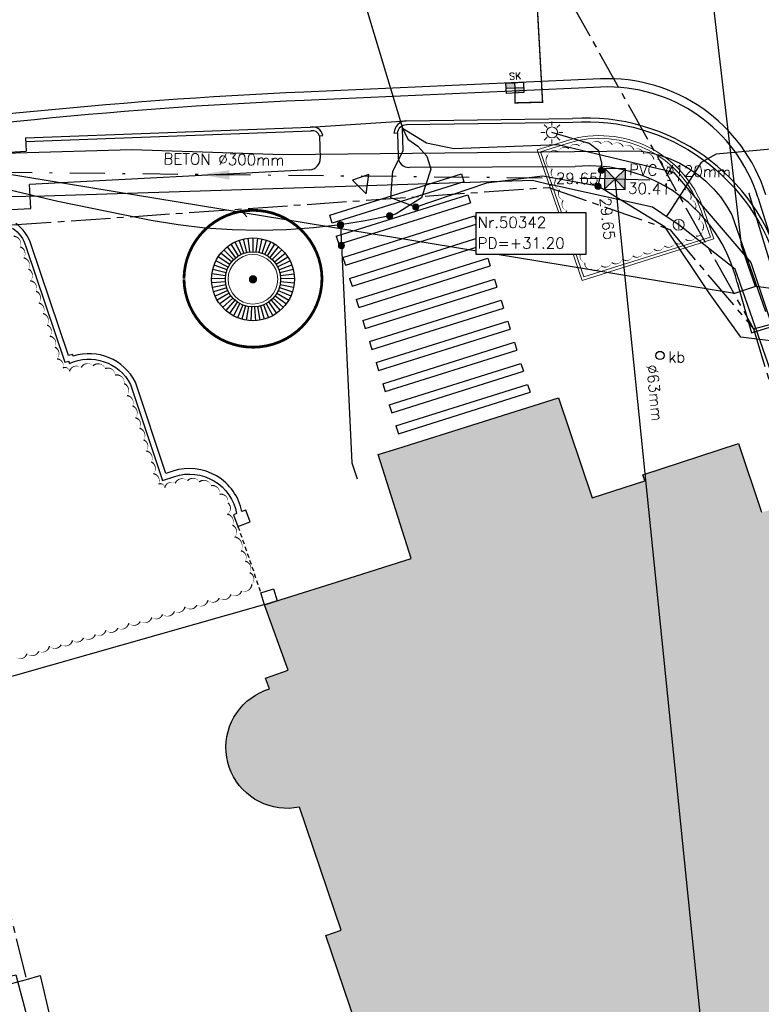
# Model space of a CAD drawing. Header units: metres. Extents: x 202952 to 203755, y 348959 to 349702.
# Tile 23 of 91: x 203184 to 203211, y 349307 to 349342. Entities that reach past the tile are written whole.
import ezdxf
from ezdxf.enums import TextEntityAlignment as Align

# ---------------------------------------------------------------- set-up
doc = ezdxf.new("R2010")
doc.units = ezdxf.units.M
for name, pattern in [('1-200 CENTER', [4.28625, 2.8575, -0.47625, 0.47625, -0.47625]), ('1-200 DASHDOT', [2.54, 1.27, -0.635, 0, -0.635]), ('1-200 HIDDEN', [0.9525, 0.635, -0.3175])]:
    doc.linetypes.add(name, pattern=pattern)
for name, color, linetype in [('PH-BEST-BEBOUWING', 1, 'Continuous'), ('PH-BEST-BEBOUWING-ARCERING', 254, 'Continuous'), ('PH-BEST-BEGROEIIING', 252, 'Continuous'), ('PH-BEST-INDACTIEF INGETEKEND', 252, '1-200 DASHDOT'), ('PH-BEST-INRIT', 8, 'Continuous'), ('PH-BEST-KADASTRALE-GRENS', 240, '1-200 CENTER'), ('PH-BEST-KL-DATA_KPN', 12, '1-200 TELEFONIE-KPN'), ('PH-BEST-KL-LAAGSPANNING-ENEXIS', 12, '1-200 LAAGSPANNING'), ('PH-BEST-KL-WATER-WML', 12, '1-200 WML'), ('PH-BEST-KL-WATER-WML-buiten gebruik', 11, '1-200 WML'), ('PH-BEST-MUUR-INDICATIEF INGETEKEND', 1, 'Continuous'), ('PH-BEST-POORT', 8, '1-200 HIDDEN'), ('PH-BEST-PUT-HANDHAVEN', 84, 'Continuous'), ('PH-BEST-RIO-HANDHAVEN-GEMENGD', 44, '1-200 DASHDOT'), ('PH-BEST-RIO-TEKST', 8, 'Continuous'), ('PH-BEST-RIO-TEKST-VLOEIVLAK', 8, 'Continuous'), ('PH-INM-BOOM-HANDHAVEN', 96, 'Continuous'), ('PH-INM-KANTVERHARDING', 253, 'Continuous'), ('PH-NIEUW-BAND-20-30', 115, 'Continuous'), ('PH-NIEUW-BEPLANTING- OMRANDING', 115, 'Continuous'), ('PH-NIEUW-KERSTBOOM VOORZIENING', 7, 'Continuous'), ('PH-NIEUW-STRAATMEUBILAIR-BOOMBANK', 115, 'Continuous'), ('PH-RIO-KOLK', 240, 'Continuous'), ('PH-RIO-KOLKAANSLUITING', 150, '1-200 HIDDEN'), ('PH-RIO-TEKST-DWA-PUTTENSTAAT', 7, 'Continuous')]:
    doc.layers.add(name, color=color, linetype=linetype)
doc.layers.add('PH-NIEUW-OPSLUITBAND-10', color=115, linetype='Continuous', lineweight=18)
doc.styles.add('NLCS-ISO', font='txt')
doc.styles.add('RDL_MAATVOERING', font='romans.shx')
doc.styles.add('ROMANS', font='romans.shx')
doc.linetypes.add('1-200 BLOKHAAG', pattern='A,0,-0.035,[1,Gras.shx,S=5,R=0,X=0,Y=0.0025],-0.475', length=0.51)
doc.linetypes.add('1-200 LAAGSPANNING', pattern='A,1.5,-0.6,["LS",ROMANS,S=0.24,R=0,X=-0.45,Y=-0.12],-0.05', length=2.15)
doc.linetypes.add('1-200 PERSLEIDING', pattern='A,1.5,-0.6,["PERS",ROMANS,S=0.24,R=0,X=-0.5,Y=-0.12],-0.65', length=2.75)
doc.linetypes.add('1-200 TELEFONIE-KPN', pattern='A,1.5,-0.6,["KPN",ROMANS,S=0.24,R=0,X=-0.5,Y=-0.12],-0.3', length=2.4)
doc.linetypes.add('1-200 WML', pattern='A,1.5,-0.6,["WML",ROMANS,S=0.24,R=0,X=-0.5,Y=-0.12],-0.3', length=2.4)

# ---------------------------------------------------------------- blocks, each defined once
blk = doc.blocks.new('SKL-WTB_HULP_MOF-SO')
at = {"linetype": 'ByBlock', "lineweight": 18}
h = blk.add_hatch(color=0, dxfattribs=at)
h.dxf.hatch_style = 1
h.paths.add_polyline_path([(-0.5625, 0, 1), (0.5625, 0, 1)])
at = {"color": 0, "linetype": 'ByBlock', "lineweight": 18}
blk.add_circle((0, 0), 0.5625, dxfattribs=at)
at = {"color": 0, "linetype": 'ByBlock', "lineweight": 18, "style": 'NLCS-ISO', "flags": 1}
for tag, p in [('TYPE', (1.5, 0)), ('LABEL', (1.5, -1.5)), ('OMSCHRIJVING', (1.5, -3))]:
    blk.add_attdef(tag, p, '', height=1, dxfattribs=at)
blk = doc.blocks.new('SKL-ET_OV_LICHTMAST-SO')
at = {"color": 0, "linetype": 'ByBlock', "lineweight": 18}
for points in [[(0, 2), (0, 1.25)], [(-1.25, 0), (-2, 0)], [(-1.41, 1.41), (-0.88, 0.88)], [(0.88, 0.88), (1.41, 1.41)], [(2, 0), (1.25, 0)], [(-1.41, -1.41), (-0.88, -0.88)], [(0, -1.25), (0, -2)], [(0.88, -0.88), (1.41, -1.41)]]:
    blk.add_lwpolyline(points, dxfattribs=at)
blk.add_circle((0, 0), 1, dxfattribs=at)
blk = doc.blocks.new('SKL-WTB_HULP_AFSLUITER-SO')
at = {"color": 0, "linetype": 'ByBlock', "lineweight": 18}
blk.add_lwpolyline([(0, 0.8), (0, -0.8)], dxfattribs=at)
blk.add_circle((0, 0), 1, dxfattribs=at)
at = {"color": 0, "linetype": 'ByBlock', "lineweight": 18, "style": 'NLCS-ISO', "flags": 1}
for tag, p in [('TYPE', (1.5, 0)), ('LABEL', (1.5, -1.5)), ('OMSCHRIJVING', (1.5, -3))]:
    blk.add_attdef(tag, p, '', height=1, dxfattribs=at)
blk = doc.blocks.new('SKL-WTB_HULP_OVERIG-SO')
at = {"color": 0, "linetype": 'ByBlock', "lineweight": 18}
for points in [[(-0.14, 0.14), (0.14, -0.14)], [(0.14, 0.14), (-0.14, -0.14)]]:
    blk.add_lwpolyline(points, dxfattribs=at)
at = {"color": 0, "linetype": 'ByBlock', "lineweight": 18, "style": 'NLCS-ISO', "flags": 1}
for tag, p in [('TYPE', (1.5, 0)), ('LABEL', (1.5, -1.5)), ('OMSCHRIJVING', (1.5, -3))]:
    blk.add_attdef(tag, p, '', height=1, dxfattribs=at)
blk = doc.blocks.new('INRITSYMBOOL')
at = {"layer": 'PH-BEST-INRIT'}
blk.add_lwpolyline([(-0.315, 0.63), (0, 0), (0.315, 0.63)], close=True, dxfattribs=at)
blk = doc.blocks.new('*U12')
h = blk.add_hatch(color=256)
h.paths.add_polyline_path([(0, 0), (-0.375, 0.375), (-0.375, -0.375)])
h.paths.add_polyline_path([(0.375, 0.375), (0, 0), (0.375, -0.375)])
for p, q in [((-0.375, -0.375), (0.375, 0.375)), ((-0.375, 0.375), (0.375, -0.375))]:
    blk.add_line(p, q)
blk.add_lwpolyline([(-0.375, -0.375), (0.375, -0.375), (0.375, 0.375), (-0.375, 0.375)], close=True)
blk = doc.blocks.new('Materialisatie')
blk.add_solid([(-1.04, 0.173), (-1.04, -0.173), (0, 0)])
at = {"style": 'ROMANS'}
blk.add_attdef('MATERIALISATIE', (-2.631, 0.657), '', height=0.4, dxfattribs=at)
blk = doc.blocks.new('*U25')
at = {"const_width": 0.1}
blk.add_lwpolyline([(-2.5, 0.004, 0.990403), (2.5, 0.03, 0.990403), (-2.5, 0.018)], format="xyb", dxfattribs=at)
at = {"linetype": 'Continuous', "const_width": 0.15}
blk.add_lwpolyline([(-0.075, 0, 1), (0.075, 0, 1)], format="xyb", close=True, dxfattribs=at)
blk = doc.blocks.new('*U50')
h = blk.add_hatch(color=256)
h.paths.add_polyline_path([(0, 0.374), (-0.315, 0.374), (-0.315, 0.187), (0, 0.187)])
h.paths.add_polyline_path([(0, 0.187), (0, 0), (0.315, 0), (0.315, 0.187)])
blk.add_lwpolyline([(0.315, 0), (-0.315, 0), (-0.315, 0.374), (0.315, 0.374)], close=True)
for points in [[(-0.315, 0.374), (0, 0.374), (0, 0)], [(-0.315, 0.187), (0.315, 0.187)]]:
    blk.add_lwpolyline(points)
at = {"style": 'ROMANS'}
blk.add_attdef('SK', (-0.189, 0.487), '', height=0.25, dxfattribs=at)
blk = doc.blocks.new('Puttenstaat bestaand')
blk.add_wipeout([(0, 0), (4, 0), (4, 1.5), (0, 1.5)])
blk.add_lwpolyline([(0, 0), (4, 0), (4, 1.5), (0, 1.5)], close=True)
at = {"style": 'ROMANS'}
for tag, p in [('NR', (0.066, 0.955)), ('PD', (0.066, 0.203))]:
    blk.add_attdef(tag, p, '', height=0.4, dxfattribs=at)
blk = doc.blocks.new('KERSTBOOMN')
blk.add_circle((203207.617, 349330.32), 0.15)
at = {"style": 'RDL_MAATVOERING'}
blk.add_text('kb', height=0.4, dxfattribs=at).set_placement((203207.919, 349330.066))

msp = doc.modelspace()

# ---------------------------------------------------------------- hatches: boundary and pattern name
at = {"layer": 'PH-BEST-BEBOUWING-ARCERING'}
msp.add_hatch(color=256, dxfattribs=at).paths.add_polyline_path([(203219.203, 349302.758), (203220.17, 349303.08), (203219.974, 349303.668), (203219.757, 349304.318), (203219.151, 349306.137), (203218.66, 349307.61), (203217.912, 349307.363), (203217.667, 349307.282), (203217.506, 349307.765), (203213.444, 349319.969), (203213.634, 349320.055), (203213.496, 349320.534), (203214.298, 349320.864), (203213.03, 349324.61), (203212.25, 349324.38), (203212.03, 349324.84), (203211.3, 349324.64), (203210.46, 349327.13), (203207, 349326), (203207.07, 349325.78), (203205.16, 349325.16), (203203.942, 349328.785), (203198.118, 349326.953), (203197.41, 349326.73), (203198.6, 349322.96), (203196.356, 349322.254), (203193.665, 349321.408), (203193.29, 349321.29), (203194.14, 349318.92), (203193.33, 349318.63), (203193.47, 349318.24), (203193.293, 349318.179), (203193.121, 349318.103), (203192.957, 349318.012), (203192.801, 349317.908), (203192.654, 349317.791), (203192.517, 349317.663), (203192.393, 349317.523), (203192.28, 349317.373), (203192.18, 349317.213), (203192.095, 349317.046), (203192.024, 349316.873), (203191.968, 349316.694), (203191.927, 349316.511), (203191.902, 349316.325), (203191.892, 349316.137), (203191.899, 349315.95), (203191.922, 349315.764), (203191.96, 349315.58), (203192.014, 349315.4), (203192.083, 349315.226), (203192.166, 349315.058), (203192.263, 349314.897), (203192.374, 349314.746), (203192.497, 349314.604), (203192.631, 349314.473), (203192.777, 349314.354), (203192.931, 349314.248), (203193.094, 349314.156), (203193.265, 349314.077), (203193.441, 349314.014), (203193.623, 349313.965), (203193.807, 349313.932), (203193.994, 349313.915), (203194.182, 349313.914), (203194.369, 349313.928), (203194.554, 349313.959), (203196.07, 349309.5), (203195.51, 349309.31), (203197.04, 349304.79), (203197.88, 349305.08), (203199.3, 349300.89), (203198.28, 349300.54), (203199.9, 349295.77), (203201.07, 349296.17), (203203.93, 349287.74), (203203.231, 349287.501), (203206.477, 349277.402), (203211.237, 349278.932), (203211.354, 349278.794), (203213.56, 349279.5), (203212.975, 349281.219), (203213.097, 349281.141), (203213.222, 349281.068), (203213.349, 349280.999), (203213.479, 349280.935), (203213.611, 349280.877), (203213.745, 349280.823), (203213.881, 349280.774), (203214.019, 349280.73), (203214.158, 349280.691), (203214.299, 349280.658), (203214.441, 349280.63), (203214.584, 349280.607), (203214.728, 349280.589), (203214.872, 349280.577), (203215.017, 349280.57), (203215.162, 349280.569), (203215.307, 349280.573), (203215.451, 349280.582), (203215.595, 349280.597), (203215.738, 349280.617), (203215.881, 349280.642), (203216.022, 349280.672), (203216.162, 349280.708), (203216.301, 349280.749), (203216.438, 349280.795), (203216.573, 349280.847), (203216.706, 349280.903), (203216.837, 349280.964), (203216.966, 349281.03), (203217.092, 349281.101), (203217.216, 349281.176), (203217.336, 349281.257), (203217.454, 349281.341), (203217.568, 349281.43), (203217.679, 349281.523), (203217.787, 349281.62), (203217.89, 349281.721), (203217.99, 349281.826), (203218.086, 349281.934), (203218.178, 349282.046), (203218.266, 349282.161), (203218.349, 349282.279), (203218.428, 349282.4), (203218.502, 349282.524), (203218.571, 349282.651), (203218.636, 349282.78), (203218.696, 349282.912), (203218.751, 349283.046), (203218.801, 349283.182), (203218.845, 349283.32), (203218.885, 349283.459), (203218.92, 349283.6), (203218.949, 349283.741), (203218.973, 349283.884), (203218.992, 349284.027), (203219.005, 349284.172), (203219.013, 349284.316), (203219.015, 349284.461), (203219.012, 349284.605), (203219.004, 349284.75), (203218.99, 349284.894), (203218.971, 349285.037), (203218.947, 349285.18), (203218.918, 349285.322), (203218.883, 349285.462), (203218.843, 349285.601), (203221.502, 349286.519), (203224.09, 349287.391), (203222.8, 349291.271), (203221.972, 349293.759), (203222.177, 349293.833)])

# ---------------------------------------------------------------- linework, layer by layer
at = {"layer": 'PH-BEST-BEBOUWING'}
for points in [[(203197.04, 349304.79), (203195.51, 349309.31), (203196.07, 349309.5), (203194.554, 349313.959), (203194.369, 349313.928), (203194.182, 349313.914), (203193.994, 349313.915), (203193.807, 349313.932), (203193.623, 349313.965), (203193.441, 349314.014), (203193.265, 349314.077), (203193.094, 349314.156), (203192.931, 349314.248), (203192.777, 349314.354), (203192.631, 349314.473), (203192.497, 349314.604), (203192.374, 349314.746), (203192.263, 349314.897), (203192.166, 349315.058), (203192.083, 349315.226), (203192.014, 349315.4), (203191.96, 349315.58), (203191.922, 349315.764), (203191.899, 349315.95), (203191.892, 349316.137), (203191.902, 349316.325), (203191.927, 349316.511), (203191.968, 349316.694), (203192.024, 349316.873), (203192.095, 349317.046), (203192.18, 349317.213), (203192.28, 349317.373), (203192.393, 349317.523), (203192.517, 349317.663), (203192.654, 349317.791), (203192.801, 349317.908), (203192.957, 349318.012), (203193.121, 349318.103), (203193.293, 349318.179), (203193.47, 349318.24), (203193.33, 349318.63), (203194.14, 349318.92), (203193.29, 349321.29), (203193.481, 349321.35), (203193.665, 349321.408), (203196.356, 349322.254), (203198.6, 349322.96), (203197.41, 349326.73), (203198.118, 349326.953), (203203.942, 349328.785), (203205.16, 349325.16), (203207.07, 349325.78), (203207, 349326), (203210.46, 349327.13), (203211.3, 349324.64)], [(203193.158, 349321.717), (203193.54, 349321.836), (203193.616, 349321.86), (203193.749, 349321.433), (203193.29, 349321.29), (203193.158, 349321.717)]]:
    msp.add_lwpolyline(points, dxfattribs=at)
msp.add_lwpolyline([(203184.995, 349305.2), (203178.678, 349303.504), (203178.073, 349306.23), (203179.027, 349306.485), (203181.513, 349307.149), (203183.92, 349307.792), (203184.278, 349307.887), (203184.995, 349305.2)], close=True, dxfattribs=at)
at = {"layer": 'PH-BEST-BEGROEIIING'}
msp.add_lwpolyline([(203184.292, 349319.38, 0, 0.05, 0.520567), (203184.678, 349319.515, 0, 0.05, 0.520567), (203185.11, 349319.603, 0, 0.05, 0.520567), (203185.495, 349319.794, 0, 0.05, 0.520567), (203185.921, 349319.841, 0, 0.05, 0.520567), (203186.333, 349319.999, 0, 0.05, 0.520567), (203186.731, 349320.095, 0, 0.05, 0.520567), (203187.159, 349320.213, 0, 0.05, 0.520567), (203187.542, 349320.365, 0, 0.05, 0.520567), (203187.975, 349320.441, 0, 0.05, 0.520567), (203188.368, 349320.623, 0, 0.05, 0.520567), (203188.785, 349320.683, 0, 0.05, 0.520567), (203189.203, 349320.83, 0, 0.05, 0.520567), (203189.594, 349320.942, 0, 0.05, 0.520567), (203190.025, 349321.048, 0, 0.05, 0.520567), (203190.408, 349321.216, 0, 0.05, 0.520567), (203190.839, 349321.279, 0, 0.05, 0.520567), (203191.24, 349321.453, 0, 0.05, 0.520567), (203191.648, 349321.527, 0, 0.05, 0.520567), (203192.071, 349321.663, 0, 0.05, 0.520567), (203192.458, 349321.79, 0, 0.05, 0.520567), (203192.828, 349322.033, 0, 0.05, 0.520567), (203192.752, 349322.456, 0, 0.05, 0.520567), (203192.59, 349322.869, 0, 0.05, 0.520567), (203192.433, 349323.246, 0, 0.05, 0.520567), (203192.203, 349323.751, 0, 0.05, 0.520567), (203192.126, 349324.173, 0, 0.05, 0.520567), (203191.937, 349324.572, 0, 0.05, 0.520567), (203191.964, 349324.976, 0, 0.05, 0.520567), (203191.659, 349325.293, 0, 0.05, 0.520567), (203191.355, 349325.607, 0, 0.05, 0.520567), (203190.922, 349325.738, 0, 0.05, 0.520567), (203190.497, 349325.78, 0, 0.05, 0.520567), (203190.053, 349325.691, 0, 0.05, 0.520567), (203189.675, 349325.53, 0, 0.05, 0.520567), (203189.447, 349325.66, 0, 0.05, 0.520567), (203189.259, 349326.037, 0, 0.05, 0.520567), (203189.185, 349326.464, 0, 0.05, 0.520567), (203189.001, 349326.863, 0, 0.05, 0.520567), (203188.907, 349327.264, 0, 0.05, 0.520567), (203188.76, 349327.684, 0, 0.05, 0.520567), (203188.612, 349328.065, 0, 0.05, 0.520567), (203188.508, 349328.493, 0, 0.05, 0.520567), (203188.303, 349328.87, 0, 0.05, 0.520567), (203188.202, 349329.299, 0, 0.05, 0.520567), (203187.876, 349329.612, 0, 0.05, 0.520567), (203187.517, 349329.845, 0, 0.05, 0.520567), (203187.074, 349329.948, 0, 0.05, 0.520567), (203186.65, 349329.884, 0, 0.05, 0.520567), (203186.221, 349329.748, 0, 0.05, 0.520567), (203185.982, 349329.867, 0, 0.05, 0.520567), (203185.768, 349330.195, 0, 0.05, 0.520567), (203185.694, 349330.622, 0, 0.05, 0.520567), (203185.51, 349331.021, 0, 0.05, 0.520567), (203185.412, 349331.421, 0, 0.05, 0.520567), (203185.265, 349331.84, 0, 0.05, 0.520567), (203185.113, 349332.22, 0, 0.05, 0.520567), (203185.008, 349332.648, 0, 0.05, 0.520567), (203184.802, 349333.025, 0, 0.05, 0.520567), (203184.737, 349333.449, 0, 0.05, 0.520567), (203184.563, 349333.855, 0, 0.05, 0.520567), (203184.441, 349334.25, 0, 0.05, 0.520567), (203184.199, 349334.639, 0, 0.05, 0.520567)], format="xyseb", dxfattribs=at)
at = {"layer": 'PH-BEST-INDACTIEF INGETEKEND', "linetype": '1-200 BLOKHAAG', "flags": 128}
msp.add_lwpolyline([(203193.299, 349321.293), (203181.698, 349317.996)], dxfattribs=at)
at = {"layer": 'PH-BEST-KADASTRALE-GRENS', "ltscale": 0.5}
msp.add_line((203211.006, 349331.288), (203220.283, 349333.773), dxfattribs=at)
for points in [[(203177.726, 349334.599), (203179.59, 349327.889), (203184.666, 349307.716)], [(203161.601, 349331.683), (203166.13, 349316.131), (203167.257, 349311.918), (203169.495, 349303.482), (203184.666, 349307.716)], [(203211.006, 349331.288), (203213.03, 349324.61), (203214.298, 349320.864), (203218.66, 349307.61), (203220.17, 349303.08), (203225.634, 349287.542)], [(203184.666, 349307.716), (203185.16, 349307.854), (203187.121, 349299.608)]]:
    msp.add_lwpolyline(points, dxfattribs=at)
at = {"layer": 'PH-BEST-KL-DATA_KPN'}
msp.add_lwpolyline([(203177.53, 349337.116), (203177.531, 349337.116), (203182.997, 349337.622), (203188.484, 349337.783), (203193.97, 349337.598), (203206.861, 349337.736), (203207.242, 349337.672), (203207.616, 349337.576), (203207.98, 349337.447), (203208.331, 349337.286), (203208.667, 349337.095), (203208.985, 349336.876), (203209.282, 349336.629), (203209.556, 349336.357), (203209.806, 349336.062), (203210.029, 349335.747), (203210.223, 349335.413), (203211.44, 349331.912)], dxfattribs=at)
at = {"layer": 'PH-BEST-KL-LAAGSPANNING-ENEXIS'}
for points in [[(203195.986, 349346.213), (203198.284, 349338.553)], [(203198.77, 349335.696), (203197.869, 349336.035), (203197.936, 349336.995), (203198.308, 349337.73), (203198.284, 349338.553)], [(203198.284, 349338.553), (203198.482, 349338.158)], [(203198.284, 349338.553), (203199.155, 349338.023)], [(203205.489, 349337.026), (203205.516, 349337.292), (203205.406, 349337.732), (203205.05, 349338.003), (203203.703, 349338.399)], [(203198.482, 349338.158), (203198.838, 349337.897), (203199.172, 349337.536), (203199.316, 349337.066), (203198.981, 349336.03), (203198.057, 349335.456), (203197.825, 349335.378)], [(203199.155, 349338.023), (203200.154, 349337.815), (203203.917, 349337.961), (203208.105, 349336.959), (203210.907, 349333.689), (203212.258, 349329.637)], [(203205.374, 349336.45), (203205.445, 349336.779), (203205.489, 349337.026)], [(203209.386, 349332.599), (203207.801, 349334.963), (203205.374, 349336.45), (203203.36, 349336.818), (203201.329, 349336.557), (203198.77, 349335.696)], [(203197.826, 349335.378), (203196.937, 349335.197), (203196.041, 349335.053), (203195.064, 349334.94), (203194.083, 349334.872), (203193.1, 349334.849), (203192.117, 349334.871), (203191.136, 349334.938), (203190.159, 349335.051), (203189.188, 349335.208), (203188.226, 349335.409), (203185.8, 349335.896), (203183.391, 349336.461)], [(203196.041, 349335.053), (203196.077, 349334.305)], [(203196.077, 349334.305), (203196.456, 349326.429), (203196.64, 349325.846)], [(203212.515, 349330.746), (203210.543, 349330.984), (203209.386, 349332.599)]]:
    msp.add_lwpolyline(points, dxfattribs=at)
at = {"layer": 'PH-BEST-KL-WATER-WML'}
for points in [[(203218.149, 349338.387), (203209.652, 349337.609), (203209.104, 349337.312), (203207.956, 349335.518), (203207.839, 349335.36)], [(203181.953, 349336.043), (203185.315, 349336.109), (203202.996, 349336.666), (203203.681, 349336.503)], [(203207.839, 349335.36), (203207.686, 349335.465), (203207.34, 349335.693), (203203.681, 349336.503)], [(203192.513, 349335.484), (203192.548, 349335.448), (203192.653, 349335.341)], [(203221.873, 349302.034), (203218.418, 349313.298), (203218.161, 349314.136), (203213.039, 349329.049), (203211.708, 349329.532), (203210.342, 349333.452), (203208.297, 349335.055), (203207.839, 349335.36)], [(203211.072, 349332.824), (203210.816, 349333.582), (203210.56, 349334.34)], [(203211.736, 349332.732), (203211.072, 349332.824)]]:
    msp.add_lwpolyline(points, dxfattribs=at)
at = {"layer": 'PH-BEST-KL-WATER-WML-buiten gebruik'}
for points in [[(203209.017, 349347.584), (203210.56, 349334.34)], [(203211.072, 349332.824), (203210.314, 349332.568), (203202.451, 349333.856), (203192.513, 349335.484), (203182.278, 349337.161)]]:
    msp.add_lwpolyline(points, dxfattribs=at)
at = {"layer": 'PH-BEST-MUUR-INDICATIEF INGETEKEND', "ltscale": 0.25, "flags": 128}
msp.add_lwpolyline([(203184.159, 349334.937, -0.168936), (203184.644, 349334.263), (203186.059, 349330.075), (203186.198, 349330.11), (203186.216, 349330.028, -0.401287), (203188.429, 349329.274), (203189.587, 349325.795), (203190.034, 349325.94, -0.214479), (203191.452, 349325.781, -0.21826), (203192.279, 349324.59), (203192.169, 349324.549), (203192.326, 349324.13), (203192.775, 349324.298), (203192.618, 349324.717), (203192.469, 349324.662, 0.213297), (203191.554, 349325.954, 0.214533), (203189.972, 349326.131), (203189.714, 349326.046), (203188.614, 349329.352, 0.366559), (203186.36, 349330.298), (203186.348, 349330.353), (203186.19, 349330.314), (203184.834, 349334.324, 0.168242), (203184.275, 349335.101, 0.180243)], format="xyb", dxfattribs=at)
at = {"layer": 'PH-BEST-POORT', "ltscale": 0.25, "flags": 128}
msp.add_lwpolyline([(203192.326, 349324.13), (203193.158, 349321.717)], dxfattribs=at)
at = {"layer": 'PH-BEST-RIO-HANDHAVEN-GEMENGD'}
msp.add_line((203205.984, 349336.714), (203175.962, 349337.032), dxfattribs=at)
at = {"layer": 'PH-BEST-RIO-HANDHAVEN-GEMENGD', "linetype": '1-200 PERSLEIDING'}
msp.add_line((203205.984, 349336.714), (203213.63, 349261.68), dxfattribs=at)
at = {"layer": 'PH-BEST-RIO-HANDHAVEN-GEMENGD'}
msp.add_lwpolyline([(203205.984, 349336.714), (203208.228, 349336.658)], dxfattribs=at)
at = {"layer": 'PH-INM-KANTVERHARDING'}
for p, q in [((203194.941, 349338.592), (203198.426, 349338.816)), ((203198.426, 349338.816), (203204.453, 349338.905)), ((203184.626, 349338.202), (203194.941, 349338.592)), ((203184.631, 349338.072), (203194.982, 349338.464)), ((203197.98, 349338.38), (203198.11, 349338.373)), ((203198.11, 349338.373), (203198.13, 349337.545)), ((203184.626, 349338.202), (203184.651, 349337.72)), ((203195.277, 349338.282), (203195.401, 349338.29)), ((203195.277, 349338.282), (203195.306, 349337.459)), ((203183.159, 349337.644), (203184.651, 349337.72)), ((203194.927, 349337.046), (203184.776, 349336.509)), ((203198.542, 349337.136), (203204.546, 349337.162)), ((203184.822, 349335.644), (203184.776, 349336.509)), ((203183.29, 349335.575), (203184.822, 349335.644)), ((203210.414, 349332.96), (203210.932, 349331.14)), ((203210.932, 349331.14), (203212.442, 349331.616))]:
    msp.add_line(p, q, dxfattribs=at)
at = {"layer": 'PH-INM-KANTVERHARDING', "flags": 128}
msp.add_lwpolyline([(203198.11, 349338.373, -0.390134), (203198.429, 349338.686), (203204.458, 349338.775, -0.35823), (203211.908, 349333.442), (203212.474, 349331.505)], format="xyb", dxfattribs=at)
at = {"layer": 'PH-INM-KANTVERHARDING'}
for centre, radius, start, end in [((203198.439, 349338.356), 0.46, 91.6546, 177.0506), ((203204.939, 349331.576), 7.344, 14.997, 93.7951), ((203195.022, 349338.215), 0.386, 11.2169, 102.1179), ((203195.017, 349338.191), 0.275, 19.4035, 100.1431), ((203194.906, 349337.445), 0.4, 273.0268, 2.0499), ((203198.515, 349337.52), 0.385, 176.2818, 274.0972), ((203205.059, 349331.679), 5.507, 13.4484, 95.3439)]:
    msp.add_arc(centre, radius, start, end, dxfattribs=at)
at = {"layer": 'PH-NIEUW-BAND-20-30'}
msp.add_line((203205.46, 349340.341), (203194.714, 349339.863), dxfattribs=at)
msp.add_lwpolyline([(203205.473, 349340.041), (203194.727, 349339.563, 0.029074), (203173.956, 349337.424)], format="xyb", dxfattribs=at)
msp.add_lwpolyline([(203200.51, 349336.616), (203195.74, 349335.115), (203195.65, 349335.402), (203200.42, 349336.902)], close=True, dxfattribs=at)
for points in [[(203195.89, 349334.638), (203200.66, 349336.139)], [(203200.66, 349336.139), (203200.75, 349335.853)], [(203211.165, 349336.055), (203220.811, 349305.355)], [(203195.98, 349334.352), (203200.75, 349335.853)], [(203196.13, 349333.875), (203200.9, 349335.376)], [(203200.9, 349335.376), (203200.99, 349335.09)], [(203196.221, 349333.589), (203200.99, 349335.09)], [(203195.89, 349334.638), (203195.98, 349334.352)], [(203196.371, 349333.112), (203201.14, 349334.613)], [(203201.14, 349334.613), (203201.23, 349334.327)], [(203196.461, 349332.826), (203201.23, 349334.327)], [(203196.13, 349333.875), (203196.221, 349333.589)], [(203196.611, 349332.349), (203201.38, 349333.85)], [(203201.38, 349333.85), (203201.47, 349333.563)], [(203196.701, 349332.063), (203201.47, 349333.563)], [(203196.371, 349333.112), (203196.461, 349332.826)], [(203196.851, 349331.586), (203201.62, 349333.087)], [(203201.62, 349333.087), (203201.71, 349332.8)], [(203196.941, 349331.3), (203201.71, 349332.8)], [(203196.611, 349332.349), (203196.701, 349332.063)], [(203197.091, 349330.823), (203201.86, 349332.323)], [(203201.86, 349332.323), (203201.95, 349332.037)], [(203197.181, 349330.537), (203201.95, 349332.037)], [(203196.851, 349331.586), (203196.941, 349331.3)], [(203197.331, 349330.06), (203202.1, 349331.56)], [(203197.421, 349329.774), (203202.19, 349331.274)], [(203202.1, 349331.56), (203202.19, 349331.274)], [(203197.091, 349330.823), (203197.181, 349330.537)], [(203197.571, 349329.297), (203202.341, 349330.797)], [(203202.341, 349330.797), (203202.431, 349330.511)], [(203197.661, 349329.01), (203202.431, 349330.511)], [(203197.331, 349330.06), (203197.421, 349329.774)], [(203197.811, 349328.533), (203202.581, 349330.034)], [(203202.581, 349330.034), (203202.671, 349329.748)], [(203197.901, 349328.247), (203202.671, 349329.748)], [(203197.571, 349329.297), (203197.661, 349329.01)], [(203198.051, 349327.77), (203202.821, 349329.271)], [(203202.821, 349329.271), (203202.911, 349328.985)], [(203198.141, 349327.484), (203202.911, 349328.985)], [(203197.811, 349328.533), (203197.901, 349328.247)], [(203198.051, 349327.77), (203198.141, 349327.484)]]:
    msp.add_lwpolyline(points, dxfattribs=at)
for centre, radius, start, end in [((203205.727, 349334.347), 6, 17.4429, 92.5474), ((203202.714, 349160.041), 180, 92.54743, 99.20885), ((203205.727, 349334.347), 5.7, 17.4429, 92.5474)]:
    msp.add_arc(centre, radius, start, end, dxfattribs=at)
at = {"layer": 'PH-NIEUW-BEPLANTING- OMRANDING'}
msp.add_lwpolyline([(203203.548, 349337.572, 0, 0.04, -0.520567), (203203.929, 349337.692, 0, 0.04, -0.520567), (203204.311, 349337.812, 0, 0.04, -0.520567), (203204.698, 349337.912, 0, 0.04, -0.520567), (203205.094, 349337.969, 0, 0.04, -0.520567), (203205.493, 349337.984, 0, 0.04, -0.520567), (203205.892, 349337.955, 0, 0.04, -0.520567), (203206.285, 349337.884, 0, 0.04, -0.520567), (203206.669, 349337.77, 0, 0.04, -0.520567), (203207.038, 349337.616, 0, 0.04, -0.520567), (203207.388, 349337.423, 0, 0.04, -0.520567), (203207.715, 349337.193, 0, 0.04, -0.520567), (203208.015, 349336.929, 0, 0.04, -0.520567), (203208.286, 349336.635, 0, 0.04, -0.520567), (203208.523, 349336.313, 0, 0.04, -0.520567), (203208.723, 349335.967, 0, 0.04, -0.520567), (203208.886, 349335.602, 0, 0.04, -0.520567), (203209.018, 349335.224, 0, 0.04, -0.520567), (203209.149, 349334.846, 0, 0.04, -0.520567), (203208.921, 349334.649, 0, 0.04, -0.520567), (203208.539, 349334.529, 0, 0.04, -0.520567), (203208.157, 349334.409, 0, 0.04, -0.520567), (203207.776, 349334.289, 0, 0.04, -0.520567), (203207.394, 349334.169, 0, 0.04, -0.520567), (203207.013, 349334.049, 0, 0.04, -0.520567), (203206.631, 349333.929, 0, 0.04, -0.520567), (203206.25, 349333.809, 0, 0.04, -0.520567), (203205.868, 349333.689, 0, 0.04, -0.520567), (203205.487, 349333.569, 0, 0.04, -0.520567), (203205.105, 349333.449, 0, 0.04, -0.520567), (203204.898, 349333.676, 0, 0.04, -0.520567), (203204.767, 349334.054, 0, 0.04, -0.520567), (203204.636, 349334.432, 0, 0.04, -0.520567), (203204.505, 349334.81, 0, 0.04, -0.520567), (203204.374, 349335.188, 0, 0.04, -0.520567), (203204.243, 349335.566, 0, 0.04, -0.520567), (203204.112, 349335.944, 0, 0.04, -0.520567), (203203.981, 349336.322, 0, 0.04, -0.520567), (203203.85, 349336.7, 0, 0.04, -0.520567), (203203.719, 349337.078, 0, 0.04, -0.520567)], format="xyseb", close=True, dxfattribs=at)
at = {"layer": 'PH-NIEUW-OPSLUITBAND-10'}
for p, q in [((203203.163, 349337.765), (203204.228, 349338.1)), ((203204.801, 349333.039), (203203.163, 349337.765)), ((203209.207, 349335.594), (203209.573, 349334.54)), ((203209.573, 349334.54), (203204.801, 349333.039))]:
    msp.add_line(p, q, dxfattribs=at)
msp.add_lwpolyline([(203203.291, 349337.701), (203204.258, 349338.005, -0.405788), (203209.113, 349335.562), (203209.445, 349334.605), (203204.864, 349333.164)], format="xyb", close=True, dxfattribs=at)
for radius in [1, 0.9]:
    msp.add_circle((203192.871, 349333.079), radius, dxfattribs=at)
msp.add_arc((203205.428, 349334.284), 4, 19.1168, 107.4638, dxfattribs=at)
at = {"layer": 'PH-NIEUW-STRAATMEUBILAIR-BOOMBANK'}
for points in [[(203192.539, 349334.022), (203192.373, 349334.494)], [(203192.645, 349334.053), (203192.532, 349334.54)], [(203192.753, 349334.072), (203192.694, 349334.568)], [(203192.876, 349334.079), (203192.879, 349334.579)], [(203192.986, 349334.072), (203193.043, 349334.569)], [(203193.094, 349334.053), (203193.206, 349334.541)], [(203193.2, 349334.023), (203193.364, 349334.495)], [(203192.169, 349333.791), (203191.818, 349334.147)], [(203192.252, 349333.863), (203191.942, 349334.256)], [(203192.342, 349333.927), (203192.077, 349334.351)], [(203192.438, 349333.98), (203192.221, 349334.43)], [(203193.302, 349333.981), (203193.517, 349334.433)], [(203193.398, 349333.929), (203193.662, 349334.354)], [(203193.488, 349333.866), (203193.797, 349334.259)], [(203193.571, 349333.793), (203193.921, 349334.151)], [(203191.976, 349333.525), (203191.529, 349333.748)], [(203192.031, 349333.62), (203191.61, 349333.891)], [(203192.095, 349333.709), (203191.707, 349334.025)], [(203193.645, 349333.712), (203194.032, 349334.029)], [(203193.71, 349333.623), (203194.129, 349333.896)], [(203193.765, 349333.528), (203194.211, 349333.753)], [(203191.901, 349333.319), (203191.415, 349333.439)], [(203191.933, 349333.424), (203191.464, 349333.596)], [(203193.809, 349333.427), (203194.277, 349333.602)], [(203193.841, 349333.322), (203194.326, 349333.444)], [(203191.872, 349333.101), (203191.372, 349333.112)], [(203191.88, 349333.211), (203191.385, 349333.277)], [(203193.862, 349333.214), (203194.358, 349333.282)], [(203193.871, 349333.105), (203194.371, 349333.118)], [(203191.875, 349332.991), (203191.377, 349332.947)], [(203191.891, 349332.882), (203191.401, 349332.784)], [(203191.918, 349332.776), (203191.442, 349332.624)], [(203191.957, 349332.673), (203191.5, 349332.47)], [(203193.787, 349332.676), (203194.245, 349332.475)], [(203193.826, 349332.779), (203194.303, 349332.63)], [(203193.853, 349332.886), (203194.343, 349332.79)], [(203193.868, 349332.995), (203194.366, 349332.953)], [(203192.007, 349332.575), (203191.575, 349332.323)], [(203192.068, 349332.483), (203191.666, 349332.186)], [(203192.138, 349332.399), (203191.772, 349332.059)], [(203192.217, 349332.322), (203191.89, 349331.944)], [(203193.528, 349332.325), (203193.857, 349331.948)], [(203193.607, 349332.401), (203193.975, 349332.063)], [(203193.677, 349332.486), (203194.08, 349332.19)], [(203193.737, 349332.578), (203194.17, 349332.328)], [(203192.304, 349332.255), (203192.021, 349331.843)], [(203192.398, 349332.198), (203192.161, 349331.757)], [(203192.498, 349332.151), (203192.311, 349331.687)], [(203192.602, 349332.116), (203192.467, 349331.634)], [(203192.709, 349332.092), (203192.628, 349331.599)], [(203192.818, 349332.08), (203192.792, 349331.581)], [(203192.928, 349332.08), (203192.957, 349331.581)], [(203193.038, 349332.093), (203193.121, 349331.599)], [(203193.145, 349332.117), (203193.281, 349331.636)], [(203193.249, 349332.153), (203193.437, 349331.689)], [(203193.348, 349332.2), (203193.586, 349331.76)], [(203193.442, 349332.257), (203193.727, 349331.846)]]:
    msp.add_lwpolyline(points, dxfattribs=at)
for radius in [1.5, 1]:
    msp.add_circle((203192.871, 349333.079), radius, dxfattribs=at)
at = {"layer": 'PH-RIO-KOLKAANSLUITING', "const_width": 0.05}
for points in [[(203202.36, 349340.016), (203202.365, 349339.47), (203203.364, 349339.497), (203203.176, 349342.874)], [(203210.836, 349336.212), (203213.205, 349328.433)]]:
    msp.add_lwpolyline(points, dxfattribs=at)

# ---------------------------------------------------------------- block references
at = {"layer": 'PH-BEST-INRIT', "rotation": 18.79612992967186}
msp.add_blockref('INRITSYMBOOL', (203196.974, 349336.173), dxfattribs=at)
at = {"layer": 'PH-BEST-KL-LAAGSPANNING-ENEXIS', "xscale": 0.2, "yscale": 0.2, "zscale": 0.2}
for name, p in [('SKL-ET_OV_LICHTMAST-SO', (203203.703, 349338.399)), ('SKL-WTB_HULP_MOF-SO', (203205.489, 349337.026)), ('SKL-WTB_HULP_MOF-SO', (203205.374, 349336.45)), ('SKL-WTB_HULP_MOF-SO', (203198.77, 349335.696)), ('SKL-WTB_HULP_MOF-SO', (203196.041, 349335.053)), ('SKL-WTB_HULP_MOF-SO', (203197.826, 349335.378)), ('SKL-WTB_HULP_MOF-SO', (203196.077, 349334.305))]:
    msp.add_blockref(name, p, dxfattribs=at)
at = {"layer": 'PH-BEST-KL-WATER-WML', "xscale": 0.2, "yscale": 0.2, "zscale": 0.2}
for name, p in [('SKL-WTB_HULP_OVERIG-SO', (203203.681, 349336.503)), ('SKL-WTB_HULP_AFSLUITER-SO', (203208.297, 349335.055))]:
    msp.add_blockref(name, p, dxfattribs=at)
at = {"layer": 'PH-BEST-PUT-HANDHAVEN', "rotation": 359.392883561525}
msp.add_blockref('*U12', (203205.984, 349336.714), dxfattribs=at)
at = {"layer": 'PH-BEST-RIO-TEKST'}
ref = msp.add_blockref('Materialisatie', (203190.973, 349336.873), dxfattribs=dict(at, rotation=179.3928835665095))
ref.add_attrib('MATERIALISATIE', 'BETON %%c300mm ', (203189.624, 349337.246), dxfattribs={"layer": '0', "height": 0.4, "rotation": 359.3929, "style": 'ROMANS'})
at = {"layer": 'PH-INM-BOOM-HANDHAVEN'}
msp.add_blockref('*U25', (203192.871, 349333.079), dxfattribs=at)
at = {"layer": 'PH-NIEUW-KERSTBOOM VOORZIENING'}
msp.add_blockref('KERSTBOOMN', (0, 0), dxfattribs=at)
at = {"layer": 'PH-RIO-KOLK', "rotation": 2.534014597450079}
msp.add_blockref('*U50', (203202.368, 349339.829), dxfattribs=at).add_auto_attribs({'SK': 'SK'})

# ---------------------------------------------------------------- texts
at = {"layer": 'PH-BEST-RIO-TEKST', "style": 'ROMANS'}
msp.add_text('PVC %%C120mm', height=0.4, rotation=358.5527, dxfattribs=at).set_placement((203206.49, 349336.859))
at = {"layer": 'PH-BEST-RIO-TEKST', "insert": (203207.52, 349330.011), "char_height": 0.4, "width": 4.07495, "attachment_point": 1, "rotation": 275.818, "style": 'ROMANS'}
msp.add_mtext('%%C63mm', dxfattribs=at)
at = {"layer": 'PH-BEST-RIO-TEKST-VLOEIVLAK', "style": 'ROMANS'}
for s, rotation, p in [('29.65', 359.3929, (203203.848, 349336.942)), ('30.41', 358.5527, (203206.466, 349336.582)), ('29.65', 275.818, (203205.83, 349336.061))]:
    msp.add_text(s, height=0.4, rotation=rotation, dxfattribs=at).set_placement(p, align=Align.TOP_LEFT)

# ---------------------------------------------------------------- next in the draw order: block references
at = {"layer": 'PH-RIO-TEKST-DWA-PUTTENSTAAT'}
msp.add_blockref('Puttenstaat bestaand', (203200.944, 349333.987), dxfattribs=at).add_auto_attribs({'PD': 'PD=+31.20', 'NR': 'Nr.50342'})

# ---------------------------------------------------------------- next in the draw order: linework, layer by layer
at = {"layer": 'PH-BEST-KADASTRALE-GRENS', "ltscale": 0.5}
msp.add_line((203198.095, 349354.371), (203211.006, 349331.288), dxfattribs=at)
msp.add_lwpolyline([(203177.726, 349334.599), (203203.588, 349336.408), (203207.971, 349334.882), (203211.006, 349331.288)], dxfattribs=at)

doc.saveas('drawing.dxf')
